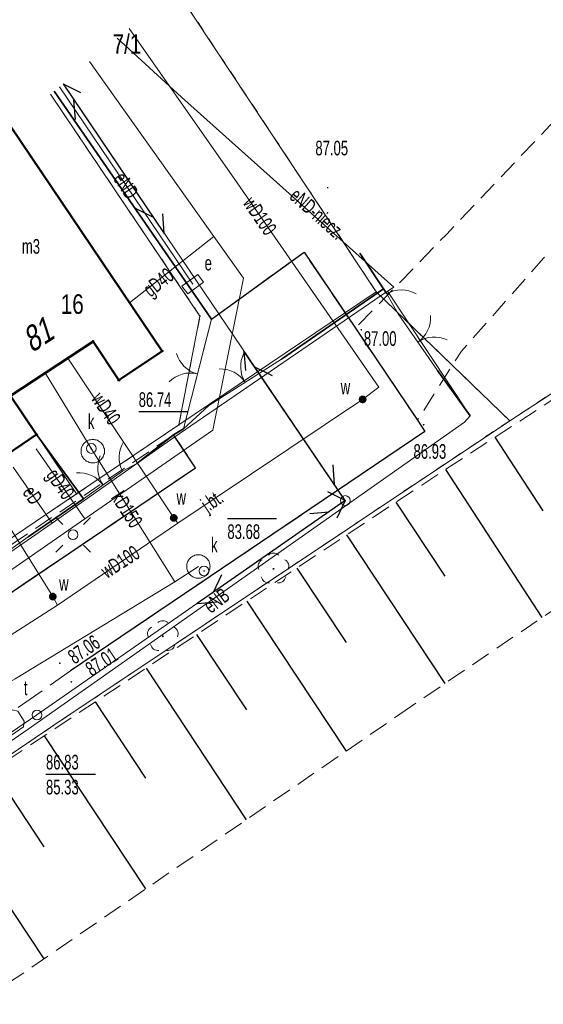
# Model space of a CAD drawing. Header units: metres. Extents: x 7504240 to 7504745, y 5782869 to 5783359.
# Tile 41 of 93: x 7504360 to 7504387, y 5783142 to 5783192. Entities that reach past the tile are written whole.
import ezdxf
from ezdxf.enums import TextEntityAlignment as Align

# ---------------------------------------------------------------- set-up
doc = ezdxf.new("R2010")
doc.units = ezdxf.units.M
doc.header["$MEASUREMENT"] = 0
for name, pattern in [('1.0_0.5', [1.5, 1, -0.5]), ('1.5_0.5', [2, 1.5, -0.5]), ('219-500', [0]), ('egug-500', [1, 0.5, -0.5]), ('otob_500', [0]), ('otof_500', [0]), ('sutp_500', [0])]:
    doc.linetypes.add(name, pattern=pattern)
doc.layers.get('0').update_dxf_attribs({"color": 2, "linetype": 'CONTINUOUS', "lineweight": 5})
for name, color, linetype in [('000 Inne (niezydentyfikowane)', 7, 'CONTINUOUS'), ('203-punkt graniczny', 7, 'CONTINUOUS'), ('211-numer działki ewidencyjnej', 7, 'CONTINUOUS'), ('218-kontur użytku gruntowego', 7, 'CONTINUOUS'), ('219-działka ewidencyjna', 7, 'CONTINUOUS'), ('312-budynek ewidencyjny', 7, 'CONTINUOUS'), ('312-oznaczenie budynku ewidencyjnego-Atr117', 7, 'CONTINUOUS'), ('Adres nieruchomości (na budynku)', 7, 'CONTINUOUS'), ('brama', 7, 'CONTINUOUS'), ('chodnik', 7, 'CONTINUOUS'), ('drzewo liściaste', 7, 'CONTINUOUS'), ('furtka', 7, 'CONTINUOUS'), ('jezdnia', 7, 'CONTINUOUS'), ('jezdnia-Atr17', 7, 'CONTINUOUS'), ('komora podziemna', 7, 'CONTINUOUS'), ('krawężnik', 7, 'CONTINUOUS'), ('latarnia', 7, 'CONTINUOUS'), ('ogrodzenie trwałe', 7, 'CONTINUOUS'), ('pikieta sztuczna', 7, 'CONTINUOUS'), ('pikieta sztuczna-Atr2', 7, 'CONTINUOUS'), ('przewód elektroenergetyczny podziemny', 7, 'CONTINUOUS'), ('przewód elektroenergetyczny podziemny-Atr1', 7, 'CONTINUOUS'), ('przewód gazowy', 7, 'CONTINUOUS'), ('przewód gazowy-Atr1', 7, 'CONTINUOUS'), ('przewód kanalizacyjny', 7, 'CONTINUOUS'), ('przewód kanalizacyjny-Atr1', 7, 'CONTINUOUS'), ('przewód telekomunikacyjny napowietrzny', 7, 'CONTINUOUS'), ('przewód wodociągowy', 7, 'CONTINUOUS'), ('przewód wodociągowy-Atr1', 7, 'CONTINUOUS'), ('Punkt budynku', 7, 'CONTINUOUS'), ('rzędna', 7, 'CONTINUOUS'), ('rzędna-Atr2', 7, 'CONTINUOUS'), ('rzędna-Atr3', 7, 'CONTINUOUS'), ('skarpa nieumocniona', 7, 'CONTINUOUS'), ('szafa elektroenergetyczna lub kontener', 7, 'CONTINUOUS'), ('szafa elektroenergetyczna lub kontener-Atr17', 7, 'CONTINUOUS'), ('słup przewodów napowietrznych', 7, 'CONTINUOUS'), ('właz do komory lub kanału - okrągły', 7, 'CONTINUOUS'), ('właz do komory lub kanału - okrągły-Atr17', 7, 'CONTINUOUS'), ('właz do komory lub kanału - prostokątny-Atr17', 7, 'CONTINUOUS'), ('zasuwa lub zawór', 7, 'CONTINUOUS'), ('zasuwa lub zawór-Atr17', 7, 'CONTINUOUS')]:
    doc.layers.add(name, color=color, linetype=linetype)
doc.styles.get("Standard").update_dxf_attribs({"font": 'Working1250', "width": 0.75})
doc.linetypes.add('902-500', pattern='A,3.75,0,[1,ksztalty.shx,S=0.5,R=0,X=0,Y=0],3.75', length=7.5)

# ---------------------------------------------------------------- blocks, each defined once
blk = doc.blocks.new('US15')
at = {"color": 0, "linetype": 'Continuous', "lineweight": 13}
blk.add_circle((0, 0), 0.25, dxfattribs=at)
blk = doc.blocks.new('US25')
at = {"linetype": 'Continuous', "lineweight": 0}
h = blk.add_hatch(color=0, dxfattribs=at)
edge = h.paths.add_edge_path()
edge.add_arc((0, 0), 0.2, 0, 360)
blk = doc.blocks.new('PW01')
at = {"linetype": 'Continuous', "lineweight": 13}
h = blk.add_hatch(color=0, dxfattribs=at)
edge = h.paths.add_edge_path()
edge.add_arc((0, 0), 0.045, 0, 360)
blk = doc.blocks.new('SM01')
at = {"color": 0, "linetype": 'Continuous', "lineweight": 13}
for p, q in [((-0.53, 0.531), (-0.883, 0.884)), ((0.531, 0.531), (0.884, 0.884)), ((-0.53, -0.53), (-0.883, -0.883)), ((0.531, -0.53), (0.884, -0.883))]:
    blk.add_line(p, q, dxfattribs=at)
blk.add_circle((0, 0), 0.25, dxfattribs=at)
blk = doc.blocks.new('US22')
at = {"color": 0, "linetype": 'Continuous', "lineweight": 13}
blk.add_circle((0, 0), 0.25, dxfattribs=at)
blk = doc.blocks.new('OP021')
at = {"linetype": 'Continuous', "lineweight": 13}
h = blk.add_hatch(color=0, dxfattribs=at)
edge = h.paths.add_edge_path()
edge.add_arc((0, 0), 0.05, 0, 360)
at = {"color": 0, "linetype": 'Continuous', "lineweight": 13}
for centre, start, end in [((0, 0.4), 49.272, 130.728), ((-0.38, 0.124), 121.308, 202.548), ((0.38, 0.124), 337.452, 58.692), ((-0.235, -0.324), 193.221, 274.871), ((0.235, -0.324), 265.129, 346.779)]:
    blk.add_arc(centre, 0.4, start, end, dxfattribs=at)
blk = doc.blocks.new('US18')
at = {"color": 0, "linetype": 'Continuous', "lineweight": 13}
for p, q in [((-0.5, -0.25), (-0.5, 0.25)), ((-0.5, 0.25), (0.5, 0.25)), ((0.5, -0.25), (0.5, 0.25)), ((-0.5, -0.25), (0.5, -0.25))]:
    blk.add_line(p, q, dxfattribs=at)
blk = doc.blocks.new('OK02')
at = {"color": 0, "linetype": 'Continuous', "lineweight": 0}
for centre, start, end in [((-1.5, 0), 0, 60), ((1.5, 0), 120, 180)]:
    blk.add_arc(centre, 1.5, start, end, dxfattribs=at)
blk = doc.blocks.new('OK04')
at = {"color": 0, "linetype": 'Continuous', "lineweight": 0}
blk.add_arc((1.5, 0.001), 1.5, 120, 180, dxfattribs=at)
blk = doc.blocks.new('SUTP')
at = {"color": 0, "linetype": 'Continuous'}
for p, q in [((0, 0), (0.866, 0.5)), ((0, 0), (9.232, 0)), ((1.866, -0.5), (1, 0)), ((7.366, -0.5), (8.232, 0)), ((9.232, 0), (8.366, 0.5))]:
    blk.add_line(p, q, dxfattribs=at)
blk = doc.blocks.new('203')
at = {"linetype": 'Continuous', "lineweight": 0}
h = blk.add_hatch(color=0, dxfattribs=at)
edge = h.paths.add_edge_path()
edge.add_arc((0, 0), 0.045, 0, 360)
blk = doc.blocks.new('PUNKTBUD')
at = {"color": 0}
blk.add_circle((0, 0), 0.045, dxfattribs=at)

msp = doc.modelspace()

# ---------------------------------------------------------------- linework, layer by layer
at = {"layer": '000 Inne (niezydentyfikowane)', "color": 7, "linetype": 'Continuous', "lineweight": 25, "flags": 128}
for points in [[(7504384.57, 5783171.06), (7504387.02, 5783167.3)], [(7504382.04, 5783169.41), (7504386.98, 5783161.85)], [(7504379.51, 5783167.75), (7504382.02, 5783163.97)], [(7504376.98, 5783166.07), (7504382.02, 5783158.48)], [(7504374.44, 5783164.38), (7504376.97, 5783160.57)], [(7504371.88, 5783162.68), (7504376.96, 5783155.02)], [(7504369.31, 5783160.98), (7504371.87, 5783157.13)], [(7504366.73, 5783159.26), (7504371.86, 5783151.52)], [(7504364.13, 5783157.54), (7504366.71, 5783153.64)], [(7504361.52, 5783155.8), (7504366.71, 5783147.98)], [(7504358.89, 5783154.06), (7504361.5, 5783150.13)], [(7504356.25, 5783152.31), (7504361.5, 5783144.4)]]:
    msp.add_lwpolyline(points, dxfattribs=at)
at = {"layer": '218-kontur użytku gruntowego', "color": 3, "linetype": 'egug-500', "lineweight": 18, "flags": 128}
for points in [[(7504378.5, 5783178.5), (7504368.257, 5783193.97)], [(7504369.49, 5783177.26), (7504361.847, 5783188.59)], [(7504396.38, 5783179.11), (7504385.33, 5783171.91)], [(7504385.33, 5783171.91), (7504378.5, 5783178.5)], [(7504368.41, 5783171.7), (7504369.49, 5783177.26)], [(7504385.33, 5783171.91), (7504361.96, 5783156.31)], [(7504363.18, 5783168.17), (7504368.41, 5783171.7)], [(7504356.96, 5783163.98), (7504363.18, 5783168.17)], [(7504361.96, 5783156.31), (7504339.72, 5783141.22)]]:
    msp.add_lwpolyline(points, dxfattribs=at)
at = {"layer": '219-działka ewidencyjna', "color": 7, "linetype": '219-500', "lineweight": 18, "flags": 128}
for points in [[(7504368.257, 5783193.97), (7504378.5, 5783178.5)], [(7504361.847, 5783188.59), (7504369.49, 5783177.26)], [(7504353.901, 5783181.921), (7504363.18, 5783168.17)], [(7504396.38, 5783179.11), (7504385.33, 5783171.91)], [(7504378.5, 5783178.5), (7504368.41, 5783171.7)], [(7504385.33, 5783171.91), (7504378.5, 5783178.5)], [(7504369.49, 5783177.26), (7504368.41, 5783171.7)], [(7504385.33, 5783171.91), (7504361.96, 5783156.31)], [(7504368.41, 5783171.7), (7504363.18, 5783168.17)], [(7504363.18, 5783168.17), (7504356.96, 5783163.98)], [(7504361.96, 5783156.31), (7504339.72, 5783141.22)]]:
    msp.add_lwpolyline(points, dxfattribs=at)
at = {"layer": '312-budynek ewidencyjny', "color": 7, "linetype": 'Continuous', "lineweight": 50, "flags": 128}
for points in [[(7504367.55, 5783175.47), (7504359.837, 5783186.903)], [(7504359.8, 5783173.18), (7504364.02, 5783175.96)], [(7504364.02, 5783175.96), (7504365.34, 5783173.98)], [(7504365.34, 5783173.98), (7504367.55, 5783175.47)], [(7504361.13, 5783171.2), (7504359.8, 5783173.18)], [(7504359.18, 5783169.89), (7504361.13, 5783171.2)]]:
    msp.add_lwpolyline(points, dxfattribs=at)
at = {"layer": 'brama', "color": 7, "linetype": 'otob_500', "lineweight": 18, "flags": 128}
for points in [[(7504379.63, 5783177.38), (7504381.63, 5783174.47)], [(7504368.64, 5783171.5), (7504370.08, 5783177.1)], [(7504369.95, 5783172.68), (7504373.66, 5783175.05)], [(7504363.54, 5783167.91), (7504365.53, 5783169.33)]]:
    msp.add_lwpolyline(points, dxfattribs=at)
at = {"layer": 'chodnik', "color": 7, "linetype": '1.0_0.5', "lineweight": 18, "flags": 128}
msp.add_lwpolyline([(7504471.48, 5783238.16), (7504472.98, 5783240.8), (7504473.71, 5783243.09), (7504475.15, 5783242.11), (7504475.77, 5783241.12), (7504476.69, 5783241.03), (7504477.42, 5783241.4), (7504478.45, 5783240.17), (7504473.71, 5783236.84), (7504466.81, 5783231.98), (7504455.81, 5783225.44), (7504448.25, 5783222.04), (7504444.23, 5783219.68), (7504441.9, 5783218.06), (7504440, 5783216.42), (7504427.67, 5783205.92), (7504425.64, 5783204.17), (7504423.67, 5783202.75), (7504421.32, 5783201.16), (7504417.3, 5783199.04), (7504404.7, 5783192.79), (7504400.39, 5783190.49), (7504396.42, 5783188.03), (7504392.76, 5783185.63), (7504389.85, 5783183.03), (7504387.08, 5783180.23), (7504382.86, 5783175.47), (7504380.62, 5783171.94), (7504377.44, 5783176.64), (7504382.11, 5783181.45), (7504388.03, 5783187.67), (7504388.58, 5783188.73), (7504388.96, 5783189.83), (7504388.81, 5783191.28), (7504388.17, 5783192.69), (7504380.079, 5783203.892)], dxfattribs=at)
msp.add_lwpolyline([(7504312.78, 5783131.44), (7504311.71, 5783133.01), (7504329.94, 5783145.37), (7504333.64, 5783147.98), (7504336.22, 5783149.59), (7504368.14, 5783171.18), (7504369.26, 5783169.5), (7504359.93, 5783163.2), (7504339.42, 5783149.41), (7504338.27, 5783148.32), (7504333.33, 5783144.92), (7504325.36, 5783139.48)], close=True, dxfattribs=at)
at = {"layer": 'furtka', "color": 7, "linetype": 'otof_500', "lineweight": 18, "flags": 128}
for points in [[(7504379.04, 5783178.39), (7504379.63, 5783177.38)], [(7504365.53, 5783169.33), (7504366.26, 5783169.72)], [(7504359.58, 5783165.18), (7504360.7, 5783165.97)]]:
    msp.add_lwpolyline(points, dxfattribs=at)
at = {"layer": 'jezdnia', "color": 7, "linetype": '1.5_0.5', "lineweight": 18, "flags": 128}
msp.add_lwpolyline([(7504377.44, 5783176.64), (7504380.62, 5783171.94), (7504380.99, 5783171.36), (7504362.87, 5783159.13), (7504347.38, 5783148.24), (7504342.58, 5783145.15), (7504331.94, 5783137.79), (7504315.08, 5783126.5), (7504298.7, 5783115.44), (7504288.6, 5783108.67), (7504287.82, 5783107.97), (7504287.14, 5783107.29), (7504286.58, 5783106.76), (7504286.07, 5783106.17), (7504285.36, 5783105.35), (7504284.62, 5783104.38), (7504283.83, 5783103.3), (7504283.18, 5783102.32), (7504282.77, 5783101.65), (7504281.52, 5783099.43), (7504280.88, 5783097.93), (7504280.32, 5783096.66), (7504280.04, 5783095.78), (7504279.68, 5783094.75), (7504279.31, 5783093.59), (7504273.4, 5783095.77), (7504274.19, 5783096.13), (7504274.7, 5783096.77), (7504274.89, 5783097.18), (7504275.72, 5783099.88), (7504277.28, 5783105.04), (7504277.42, 5783105.45), (7504277.84, 5783106.22), (7504282.13, 5783110.28), (7504282.92, 5783111.06), (7504302.77, 5783124.64), (7504304.9, 5783126.09), (7504309.66, 5783129.32), (7504312.78, 5783131.44), (7504325.36, 5783139.48), (7504333.33, 5783144.92), (7504338.27, 5783148.32), (7504339.42, 5783149.41), (7504359.93, 5783163.2), (7504369.26, 5783169.5), (7504368.14, 5783171.18), (7504368.64, 5783171.5), (7504370.08, 5783177.1), (7504374.81, 5783180.53)], close=True, dxfattribs=at)
at = {"layer": 'komora podziemna', "color": 34, "linetype": 'Continuous', "lineweight": 18, "flags": 128}
for points in [[(7504364.61, 5783170.35), (7504364.6, 5783170.29), (7504364.6, 5783170.24), (7504364.58, 5783170.18), (7504364.56, 5783170.12), (7504364.54, 5783170.07), (7504364.51, 5783170.02), (7504364.47, 5783169.97), (7504364.43, 5783169.93), (7504364.39, 5783169.89), (7504364.34, 5783169.85), (7504364.29, 5783169.82), (7504364.24, 5783169.8), (7504364.18, 5783169.78), (7504364.12, 5783169.76), (7504364.07, 5783169.76), (7504364.01, 5783169.75), (7504363.95, 5783169.76), (7504363.89, 5783169.76), (7504363.83, 5783169.78), (7504363.78, 5783169.8), (7504363.72, 5783169.82), (7504363.67, 5783169.85), (7504363.63, 5783169.89), (7504363.58, 5783169.93), (7504363.54, 5783169.97), (7504363.51, 5783170.02), (7504363.48, 5783170.07), (7504363.45, 5783170.12), (7504363.43, 5783170.18), (7504363.42, 5783170.24), (7504363.41, 5783170.29), (7504363.41, 5783170.35), (7504363.41, 5783170.41), (7504363.42, 5783170.47), (7504363.43, 5783170.53), (7504363.45, 5783170.58), (7504363.48, 5783170.64), (7504363.51, 5783170.69), (7504363.54, 5783170.73), (7504363.58, 5783170.78), (7504363.63, 5783170.82), (7504363.67, 5783170.85), (7504363.72, 5783170.88), (7504363.78, 5783170.91), (7504363.83, 5783170.93), (7504363.89, 5783170.94), (7504363.95, 5783170.95), (7504364.01, 5783170.95), (7504364.07, 5783170.95), (7504364.12, 5783170.94), (7504364.18, 5783170.93), (7504364.24, 5783170.91), (7504364.29, 5783170.88), (7504364.34, 5783170.85), (7504364.39, 5783170.82), (7504364.43, 5783170.78), (7504364.47, 5783170.73), (7504364.51, 5783170.69), (7504364.54, 5783170.64), (7504364.56, 5783170.58), (7504364.58, 5783170.53), (7504364.6, 5783170.47), (7504364.6, 5783170.41)], [(7504370.01, 5783164.46), (7504370, 5783164.4), (7504370, 5783164.34), (7504369.98, 5783164.29), (7504369.96, 5783164.23), (7504369.94, 5783164.18), (7504369.91, 5783164.13), (7504369.87, 5783164.08), (7504369.83, 5783164.04), (7504369.79, 5783164), (7504369.74, 5783163.96), (7504369.69, 5783163.93), (7504369.64, 5783163.91), (7504369.58, 5783163.89), (7504369.52, 5783163.87), (7504369.47, 5783163.86), (7504369.41, 5783163.86), (7504369.35, 5783163.86), (7504369.29, 5783163.87), (7504369.23, 5783163.89), (7504369.18, 5783163.91), (7504369.12, 5783163.93), (7504369.07, 5783163.96), (7504369.03, 5783164), (7504368.98, 5783164.04), (7504368.94, 5783164.08), (7504368.91, 5783164.13), (7504368.88, 5783164.18), (7504368.85, 5783164.23), (7504368.83, 5783164.29), (7504368.82, 5783164.34), (7504368.81, 5783164.4), (7504368.81, 5783164.46), (7504368.81, 5783164.52), (7504368.82, 5783164.58), (7504368.83, 5783164.63), (7504368.85, 5783164.69), (7504368.88, 5783164.74), (7504368.91, 5783164.79), (7504368.94, 5783164.84), (7504368.98, 5783164.88), (7504369.03, 5783164.92), (7504369.07, 5783164.96), (7504369.12, 5783164.99), (7504369.18, 5783165.01), (7504369.23, 5783165.03), (7504369.29, 5783165.05), (7504369.35, 5783165.06), (7504369.41, 5783165.06), (7504369.47, 5783165.06), (7504369.52, 5783165.05), (7504369.58, 5783165.03), (7504369.64, 5783165.01), (7504369.69, 5783164.99), (7504369.74, 5783164.96), (7504369.79, 5783164.92), (7504369.83, 5783164.88), (7504369.87, 5783164.84), (7504369.91, 5783164.79), (7504369.94, 5783164.74), (7504369.96, 5783164.69), (7504369.98, 5783164.63), (7504370, 5783164.58), (7504370, 5783164.52)]]:
    msp.add_lwpolyline(points, close=True, dxfattribs=at)
at = {"layer": 'komora podziemna', "color": 30, "linetype": 'Continuous', "lineweight": 18, "flags": 128}
msp.add_lwpolyline([(7504360.46, 5783156.26), (7504359.04, 5783155.3), (7504358.64, 5783155.36), (7504358.37, 5783155.79), (7504358.45, 5783156.17), (7504359.89, 5783157.14), (7504360.17, 5783157.06), (7504360.5, 5783156.55)], close=True, dxfattribs=at)
at = {"layer": 'krawężnik', "color": 7, "linetype": 'Continuous', "lineweight": 25, "flags": 128}
for points in [[(7504370.08, 5783177.1), (7504374.81, 5783180.53), (7504377.44, 5783176.64), (7504380.62, 5783171.94), (7504380.99, 5783171.36), (7504362.87, 5783159.13)], [(7504369.26, 5783169.5), (7504368.14, 5783171.18)], [(7504273.4, 5783095.77), (7504274.19, 5783096.13), (7504274.7, 5783096.77), (7504274.89, 5783097.18), (7504275.72, 5783099.88), (7504277.28, 5783105.04), (7504277.42, 5783105.45), (7504277.84, 5783106.22), (7504282.13, 5783110.28), (7504282.92, 5783111.06), (7504302.77, 5783124.64), (7504304.9, 5783126.09), (7504309.66, 5783129.32), (7504312.78, 5783131.44), (7504325.36, 5783139.48), (7504333.33, 5783144.92), (7504338.27, 5783148.32), (7504339.42, 5783149.41), (7504359.93, 5783163.2), (7504369.26, 5783169.5)]]:
    msp.add_lwpolyline(points, dxfattribs=at)
at = {"layer": 'ogrodzenie trwałe', "color": 7, "linetype": '902-500', "lineweight": 35, "flags": 128}
for points in [[(7504362.038, 5783188.75), (7504370.08, 5783177.1)], [(7504379.04, 5783178.39), (7504378.87, 5783178.65), (7504377.67, 5783180.47)], [(7504378.87, 5783178.65), (7504373.66, 5783175.05)], [(7504383.3, 5783172.16), (7504381.63, 5783174.47)], [(7504368.64, 5783171.5), (7504369.95, 5783172.68)], [(7504361.13, 5783171.2), (7504363.54, 5783167.91)], [(7504368.64, 5783171.5), (7504368.14, 5783171.18)], [(7504366.26, 5783169.72), (7504368.14, 5783171.18)], [(7504360.7, 5783165.97), (7504363.54, 5783167.91)]]:
    msp.add_lwpolyline(points, dxfattribs=at)
at = {"layer": 'przewód elektroenergetyczny podziemny', "color": 1, "linetype": 'Continuous', "lineweight": 18, "flags": 128}
for points in [[(7504365.26, 5783191.455), (7504368.55, 5783188.44), (7504379.41, 5783178.73), (7504379.08, 5783178.53), (7504368.1, 5783171.01), (7504361.93, 5783166.67), (7504352.96, 5783160.47), (7504349.53, 5783158.08), (7504340.63, 5783151.67)], [(7504369.12, 5783178.89), (7504362.3, 5783188.97)], [(7504298.6, 5783114.54), (7504306.05, 5783119.39), (7504314.47, 5783124.94), (7504327.41, 5783133.49), (7504341.36, 5783142.81), (7504360.71, 5783156.14), (7504383.02, 5783171.83), (7504383.3, 5783172.16), (7504379.08, 5783178.53)], [(7504361.93, 5783166.67), (7504359.94, 5783169.54)]]:
    msp.add_lwpolyline(points, dxfattribs=at)
at = {"layer": 'przewód gazowy', "color": 52, "linetype": 'Continuous', "lineweight": 18, "flags": 128}
for points in [[(7504341.5, 5783151.55), (7504351.55, 5783158.54), (7504363.6, 5783166.89), (7504370.14, 5783171.42), (7504371.72, 5783179.19), (7504370.2, 5783181.32), (7504363.839, 5783190.262)], [(7504370.2, 5783181.32), (7504365.89, 5783177.93)], [(7504363.6, 5783166.89), (7504361.11, 5783170.47)]]:
    msp.add_lwpolyline(points, dxfattribs=at)
at = {"layer": 'przewód kanalizacyjny', "color": 34, "linetype": 'Continuous', "lineweight": 18, "flags": 128}
for points in [[(7504368.2, 5783163.68), (7504364.01, 5783170.35), (7504361.58, 5783174.35)], [(7504369.41, 5783164.46), (7504368.2, 5783163.68), (7504360.04, 5783158.72), (7504347.2, 5783151.38)]]:
    msp.add_lwpolyline(points, dxfattribs=at)
at = {"layer": 'przewód telekomunikacyjny napowietrzny', "color": 30, "linetype": 'sutp_500', "lineweight": 18, "flags": 128}
for points in [[(7504362.484, 5783189.125), (7504376.92, 5783167.83)], [(7504361.15, 5783156.87), (7504376.92, 5783167.83)], [(7504376.92, 5783167.83), (7504361.15, 5783156.87)], [(7504337.55, 5783140.76), (7504361.15, 5783156.87)]]:
    msp.add_lwpolyline(points, dxfattribs=at)
at = {"layer": 'przewód wodociągowy', "color": 5, "linetype": 'Continuous', "lineweight": 18, "flags": 128}
for points in [[(7504365.86, 5783191.958), (7504371.39, 5783184.06), (7504378.63, 5783173.62), (7504377.81, 5783173)], [(7504368.35, 5783166.68), (7504368.15, 5783166.94), (7504362.73, 5783175.11)], [(7504377.81, 5783173), (7504368.35, 5783166.68), (7504362.2, 5783162.49), (7504356.25, 5783158.68), (7504349.68, 5783154.4), (7504343.81, 5783150.5), (7504343.16, 5783150.04)], [(7504362.2, 5783162.49), (7504361.96, 5783162.92), (7504356.79, 5783171.18)]]:
    msp.add_lwpolyline(points, dxfattribs=at)
at = {"layer": 'rzędna-Atr2', "color": 7, "flags": 128}
for points in [[(7504366.355, 5783172.38), (7504368.892, 5783172.38)], [(7504370.89, 5783166.908), (7504373.395, 5783166.908)], [(7504361.613, 5783153.852), (7504364.15, 5783153.852)]]:
    msp.add_lwpolyline(points, dxfattribs=at)
at = {"layer": 'skarpa nieumocniona', "color": 7, "linetype": '1.0_0.5', "lineweight": 18, "flags": 128}
msp.add_lwpolyline([(7504380.26, 5783157.29), (7504360.6, 5783143.78), (7504316.18, 5783114.33), (7504308.12, 5783108.39), (7504301.16, 5783102.47), (7504297.24, 5783098.07), (7504295, 5783094.94), (7504291.32, 5783088.62), (7504289.64, 5783082.62), (7504289, 5783074.3), (7504289.05, 5783069.88), (7504290.14, 5783061.08), (7504292.11, 5783054.55), (7504294.02, 5783050.56), (7504299.26, 5783044.09), (7504307.08, 5783036.72), (7504312.87, 5783033.06), (7504316.58, 5783031.37), (7504328.4, 5783028.9), (7504351.13, 5783023.78), (7504363.39, 5783021.3), (7504413.85, 5783010.73), (7504431.69, 5783007.41), (7504436.75, 5783006.68), (7504449.41, 5783006.34), (7504455.77, 5783006.68), (7504466.29, 5783007.91), (7504473.68, 5783009.36), (7504480.69, 5783011.01), (7504494.41, 5783014.72), (7504506.9, 5783019.28), (7504519.45, 5783025.13), (7504534.08, 5783032.16), (7504551.57, 5783040.71), (7504569.46, 5783049.26), (7504587.18, 5783058.15), (7504598.88, 5783063.95), (7504609.85, 5783070.47), (7504626.84, 5783080.04), (7504636.35, 5783086.39), (7504644.85, 5783093.82), (7504653.4, 5783101.92), (7504661.84, 5783111.43), (7504671.68, 5783124.09), (7504681.81, 5783136.8), (7504682.99, 5783139.33), (7504682.99, 5783141.47), (7504681.9, 5783149.9), (7504687.5, 5783150.11), (7504691.23, 5783148.09), (7504688.67, 5783134.36), (7504687.62, 5783131.16), (7504670.58, 5783105.9), (7504665.57, 5783099.62), (7504660.83, 5783094.45), (7504651.28, 5783086.01), (7504639.63, 5783075.99), (7504633.77, 5783072.09), (7504616.16, 5783061.81), (7504605.84, 5783056.43), (7504578.71, 5783043.4), (7504537.89, 5783023.52), (7504518.91, 5783013.94), (7504507.93, 5783008.75), (7504501.44, 5783006.01), (7504493.81, 5783003.86), (7504483.25, 5783001.26), (7504466.9, 5782996.88), (7504461.31, 5782996.25), (7504448.12, 5782995.98), (7504439.68, 5782995.93), (7504424.97, 5782996.88), (7504417.47, 5782998.08), (7504402.32, 5783001.64), (7504382.41, 5783006.37), (7504367, 5783010.06), (7504349.55, 5783014.23), (7504312.94, 5783023.2), (7504304.88, 5783028.31), (7504298.92, 5783033.22), (7504294.33, 5783037.81), (7504290.06, 5783044.03), (7504286.84, 5783049.67), (7504284.73, 5783055.27), (7504283.46, 5783061.23), (7504282.72, 5783067.77), (7504282.14, 5783078.58), (7504282.35, 5783082.9), (7504283.67, 5783088.23), (7504285.41, 5783094.35), (7504288.53, 5783099.88), (7504292.8, 5783105.26), (7504299.13, 5783111.8), (7504305.14, 5783117.18), (7504311.05, 5783121.77), (7504324.28, 5783130.74), (7504335.99, 5783138.86), (7504380.83, 5783168.62), (7504391.47, 5783175.56), (7504419.98, 5783194.78), (7504441.54, 5783209.35), (7504458.79, 5783221.06), (7504464.22, 5783218.59), (7504462.78, 5783216.55), (7504450.84, 5783204.54), (7504448.08, 5783202.3), (7504441.38, 5783197.83), (7504424.07, 5783186.48), (7504393.68, 5783166.39)], close=True, dxfattribs=at)
msp.add_lwpolyline([(7504380.26, 5783157.29), (7504360.6, 5783143.78), (7504316.18, 5783114.33), (7504308.12, 5783108.39), (7504301.16, 5783102.47), (7504297.24, 5783098.07), (7504295, 5783094.94), (7504291.32, 5783088.62), (7504289.64, 5783082.62), (7504289, 5783074.3), (7504289.05, 5783069.88), (7504290.14, 5783061.08), (7504292.11, 5783054.55), (7504294.02, 5783050.56), (7504299.26, 5783044.09), (7504307.08, 5783036.72), (7504312.87, 5783033.06), (7504316.58, 5783031.37), (7504328.4, 5783028.9), (7504351.13, 5783023.78), (7504363.39, 5783021.3), (7504413.85, 5783010.73), (7504431.69, 5783007.41), (7504436.75, 5783006.68), (7504449.41, 5783006.34), (7504455.77, 5783006.68), (7504466.29, 5783007.91), (7504473.68, 5783009.36), (7504480.69, 5783011.01), (7504494.41, 5783014.72), (7504506.9, 5783019.28), (7504519.45, 5783025.13), (7504534.08, 5783032.16), (7504551.57, 5783040.71), (7504569.46, 5783049.26), (7504587.18, 5783058.15), (7504598.88, 5783063.95), (7504609.85, 5783070.47), (7504626.84, 5783080.04), (7504636.35, 5783086.39), (7504644.85, 5783093.82), (7504653.4, 5783101.92), (7504661.84, 5783111.43), (7504671.68, 5783124.09), (7504681.81, 5783136.8), (7504682.99, 5783139.33), (7504682.99, 5783141.47), (7504681.9, 5783149.9), (7504687.5, 5783150.11), (7504691.23, 5783148.09), (7504688.67, 5783134.36), (7504687.62, 5783131.16), (7504670.58, 5783105.9), (7504665.57, 5783099.62), (7504660.83, 5783094.45), (7504651.28, 5783086.01), (7504639.63, 5783075.99), (7504633.77, 5783072.09), (7504616.16, 5783061.81), (7504605.84, 5783056.43), (7504578.71, 5783043.4), (7504537.89, 5783023.52), (7504518.91, 5783013.94), (7504507.93, 5783008.75), (7504501.44, 5783006.01), (7504493.81, 5783003.86), (7504483.25, 5783001.26), (7504466.9, 5782996.88), (7504461.31, 5782996.25), (7504448.12, 5782995.98), (7504439.68, 5782995.93), (7504424.97, 5782996.88), (7504417.47, 5782998.08), (7504402.32, 5783001.64), (7504382.41, 5783006.37), (7504367, 5783010.06), (7504349.55, 5783014.23), (7504312.94, 5783023.2), (7504304.88, 5783028.31), (7504298.92, 5783033.22), (7504294.33, 5783037.81), (7504290.06, 5783044.03), (7504286.84, 5783049.67), (7504284.73, 5783055.27), (7504283.46, 5783061.23), (7504282.72, 5783067.77), (7504282.14, 5783078.58), (7504282.35, 5783082.9), (7504283.67, 5783088.23), (7504285.41, 5783094.35), (7504288.53, 5783099.88), (7504292.8, 5783105.26), (7504299.13, 5783111.8), (7504305.14, 5783117.18), (7504311.05, 5783121.77), (7504324.28, 5783130.74), (7504335.99, 5783138.86), (7504380.83, 5783168.62), (7504391.47, 5783175.56), (7504419.98, 5783194.78), (7504441.54, 5783209.35), (7504458.79, 5783221.06), (7504464.22, 5783218.59), (7504462.78, 5783216.55), (7504450.84, 5783204.54), (7504448.08, 5783202.3), (7504441.38, 5783197.83), (7504424.07, 5783186.48), (7504393.68, 5783166.39)], close=True, dxfattribs=at)

# ---------------------------------------------------------------- block references
at = {"layer": '203-punkt graniczny', "color": 7, "linetype": 'Continuous', "lineweight": 18}
for p in [(7504378.5, 5783178.5), (7504369.49, 5783177.26), (7504368.41, 5783171.7), (7504385.33, 5783171.91), (7504363.18, 5783168.17), (7504361.96, 5783156.31)]:
    msp.add_blockref('203', p, dxfattribs=at)
at = {"layer": 'brama', "color": 7, "linetype": 'Continuous', "lineweight": 18}
for p, rotation in [((7504380.63, 5783175.925), 304.5), ((7504369.36, 5783174.3), 75.579), ((7504371.805, 5783173.865), 32.57100000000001), ((7504364.535, 5783168.62), 35.51)]:
    msp.add_blockref('OK02', p, dxfattribs=dict(at, rotation=rotation))
at = {"layer": 'drzewo liściaste', "color": 94, "linetype": 'Continuous', "lineweight": 18}
for p in [(7504373.25, 5783164.34), (7504367.59, 5783160.89)]:
    msp.add_blockref('OP021', p, dxfattribs=at)
at = {"layer": 'furtka', "color": 7, "linetype": 'Continuous', "lineweight": 18}
for p, rotation in [((7504379.04, 5783178.39), 300.292), ((7504365.53, 5783169.33), 28.113)]:
    msp.add_blockref('OK04', p, dxfattribs=dict(at, rotation=rotation))
at = {"layer": 'latarnia', "color": 7, "linetype": 'Continuous', "lineweight": 18}
msp.add_blockref('SM01', (7504363, 5783166.08), dxfattribs=at)
at = {"layer": 'pikieta sztuczna', "color": 7, "linetype": 'Continuous', "lineweight": 13}
for p in [(7504376.02, 5783183.82), (7504377.74, 5783176.56), (7504380.93, 5783171.7), (7504362.32, 5783159.52), (7504362.91, 5783158.56)]:
    msp.add_blockref('PW01', p, dxfattribs=at)
at = {"layer": 'przewód telekomunikacyjny napowietrzny', "color": 30, "linetype": 'Continuous', "lineweight": 18}
for p, rotation in [((7504362.484, 5783189.125), 304.134), ((7504376.92, 5783167.83), 124.134), ((7504376.92, 5783167.83), 214.799)]:
    msp.add_blockref('SUTP', p, dxfattribs=dict(at, rotation=rotation))
at = {"layer": 'Punkt budynku', "color": 5, "linetype": 'Continuous', "lineweight": 18}
for p in [(7504364.02, 5783175.96), (7504367.55, 5783175.47), (7504365.34, 5783173.98), (7504361.13, 5783171.2)]:
    msp.add_blockref('PUNKTBUD', p, dxfattribs=at)
at = {"layer": 'rzędna', "color": 34, "linetype": 'Continuous', "lineweight": 18}
for p in [(7504363.93, 5783170.49), (7504369.7, 5783164.23)]:
    msp.add_blockref('PW01', p, dxfattribs=at)
at = {"layer": 'szafa elektroenergetyczna lub kontener', "color": 1, "linetype": 'Continuous', "lineweight": 18, "rotation": 36.488}
msp.add_blockref('US18', (7504369.12, 5783178.89), dxfattribs=at)
at = {"layer": 'słup przewodów napowietrznych', "color": 7, "linetype": 'Continuous', "lineweight": 18}
for p in [(7504376.92, 5783167.83), (7504361.15, 5783156.87)]:
    msp.add_blockref('US15', p, dxfattribs=at)
at = {"layer": 'właz do komory lub kanału - okrągły', "color": 7, "linetype": 'Continuous', "lineweight": 18}
for p in [(7504363.93, 5783170.49), (7504369.7, 5783164.23)]:
    msp.add_blockref('US22', p, dxfattribs=at)
at = {"layer": 'zasuwa lub zawór', "color": 5, "linetype": 'Continuous', "lineweight": 18, "rotation": 119.308}
for p in [(7504377.81, 5783173), (7504368.15, 5783166.94), (7504361.96, 5783162.92)]:
    msp.add_blockref('US25', p, dxfattribs=at)

# ---------------------------------------------------------------- texts
at = {"layer": '211-numer działki ewidencyjnej', "color": 7, "linetype": 'Continuous', "lineweight": 18, "width": 0.79}
msp.add_text('7/1', height=1, dxfattribs=at).set_placement((7504365.02, 5783190.66))
msp.add_text('16', height=1, dxfattribs=at).set_placement((7504362.37, 5783178.37), align=Align.TOP_LEFT)
at = {"layer": '312-oznaczenie budynku ewidencyjnego-Atr117', "color": 7, "width": 0.667}
msp.add_text('m3', height=0.75, dxfattribs=at).set_placement((7504360.38, 5783180.22), align=Align.BOTTOM_LEFT)
at = {"layer": 'Adres nieruchomości (na budynku)', "color": 7, "linetype": 'Continuous', "lineweight": 25, "oblique": 15, "width": 0.79}
msp.add_text('81', height=1.25, rotation=32.991, dxfattribs=at).set_placement((7504361.16, 5783176.28), align=Align.MIDDLE_CENTER)
at = {"layer": 'jezdnia-Atr17', "color": 7, "width": 0.667}
msp.add_text('j.bt.', height=0.75, rotation=34.017, dxfattribs=at).set_placement((7504370.11, 5783167.815), align=Align.MIDDLE_CENTER)
at = {"layer": 'pikieta sztuczna-Atr2', "color": 7, "width": 0.667}
for s, p in [('87.05', (7504375.391, 5783185.469)), ('87.00', (7504377.869, 5783175.733)), ('86.93', (7504380.411, 5783169.963))]:
    msp.add_text(s, height=0.75, dxfattribs=at).set_placement(p)
for s, rotation, p in [('87.06', 34.54, (7504363.078, 5783159.439)), ('87.01', 33.318, (7504363.96, 5783158.815))]:
    msp.add_text(s, height=0.75, rotation=rotation, dxfattribs=at).set_placement(p)
at = {"layer": 'przewód elektroenergetyczny podziemny-Atr1', "color": 1, "width": 0.667}
for s, rotation, p in [('eND', -55.918, (7504365.71, 5783183.93)), ('eND-niecz.', 318.466, (7504375.498, 5783182.486)), ('eD', -55.263, (7504360.935, 5783168.105)), ('eNB', 37.569, (7504370.332, 5783162.724))]:
    msp.add_text(s, height=0.75, rotation=rotation, dxfattribs=at).set_placement(p, align=Align.MIDDLE_CENTER)
at = {"layer": 'przewód gazowy-Atr1', "color": 52, "width": 0.667}
for rotation, p in [(38.204, (7504367.363, 5783178.984)), (-55.18, (7504362.355, 5783168.68))]:
    msp.add_text('gD40', height=0.75, rotation=rotation, dxfattribs=at).set_placement(p, align=Align.MIDDLE_CENTER)
at = {"layer": 'przewód kanalizacyjny-Atr1', "color": 34, "width": 0.667}
msp.add_text('kD150', height=0.75, rotation=303.075, dxfattribs=at).set_placement((7504365.759, 5783167.373), align=Align.MIDDLE_CENTER)
at = {"layer": 'przewód wodociągowy-Atr1', "color": 5, "width": 0.667}
for s, rotation, p in [('wD100', -55.259, (7504372.556, 5783182.379)), ('wD40', 304.5, (7504364.688, 5783172.537)), ('wD100', 32.672, (7504365.405, 5783164.7))]:
    msp.add_text(s, height=0.75, rotation=rotation, dxfattribs=at).set_placement(p, align=Align.MIDDLE_CENTER)
at = {"layer": 'rzędna-Atr2', "color": 34, "width": 0.667}
msp.add_text('86.74', height=0.75, dxfattribs=at).set_placement((7504366.355, 5783172.388), align=Align.BOTTOM_LEFT)
at = {"layer": 'rzędna-Atr2', "color": 30, "width": 0.667}
msp.add_text('86.83', height=0.75, dxfattribs=at).set_placement((7504361.613, 5783153.86), align=Align.BOTTOM_LEFT)
at = {"layer": 'rzędna-Atr3', "color": 34, "width": 0.667}
msp.add_text('83.68', height=0.75, dxfattribs=at).set_placement((7504370.89, 5783165.64), align=Align.BOTTOM_LEFT)
at = {"layer": 'rzędna-Atr3', "color": 30, "width": 0.667}
msp.add_text('85.33', height=0.75, dxfattribs=at).set_placement((7504361.613, 5783152.584), align=Align.BOTTOM_LEFT)
at = {"layer": 'szafa elektroenergetyczna lub kontener-Atr17', "color": 1, "width": 0.667}
msp.add_text('e', height=0.75, dxfattribs=at).set_placement((7504369.728, 5783179.966), align=Align.MIDDLE_LEFT)
at = {"layer": 'właz do komory lub kanału - okrągły-Atr17', "color": 7, "width": 0.667}
for p in [(7504363.755, 5783171.867), (7504370.057, 5783165.565)]:
    msp.add_text('k', height=0.75, dxfattribs=at).set_placement(p, align=Align.MIDDLE_LEFT)
at = {"layer": 'właz do komory lub kanału - prostokątny-Atr17', "color": 7, "width": 0.667}
msp.add_text('t', height=0.75, dxfattribs=at).set_placement((7504360.485, 5783158.258), align=Align.MIDDLE_LEFT)
at = {"layer": 'zasuwa lub zawór-Atr17', "color": 5, "width": 0.667}
for p in [(7504376.688, 5783173.63), (7504368.291, 5783167.999), (7504362.287, 5783163.598)]:
    msp.add_text('w', height=0.75, dxfattribs=at).set_placement(p, align=Align.MIDDLE_LEFT)

doc.saveas('drawing.dxf')
